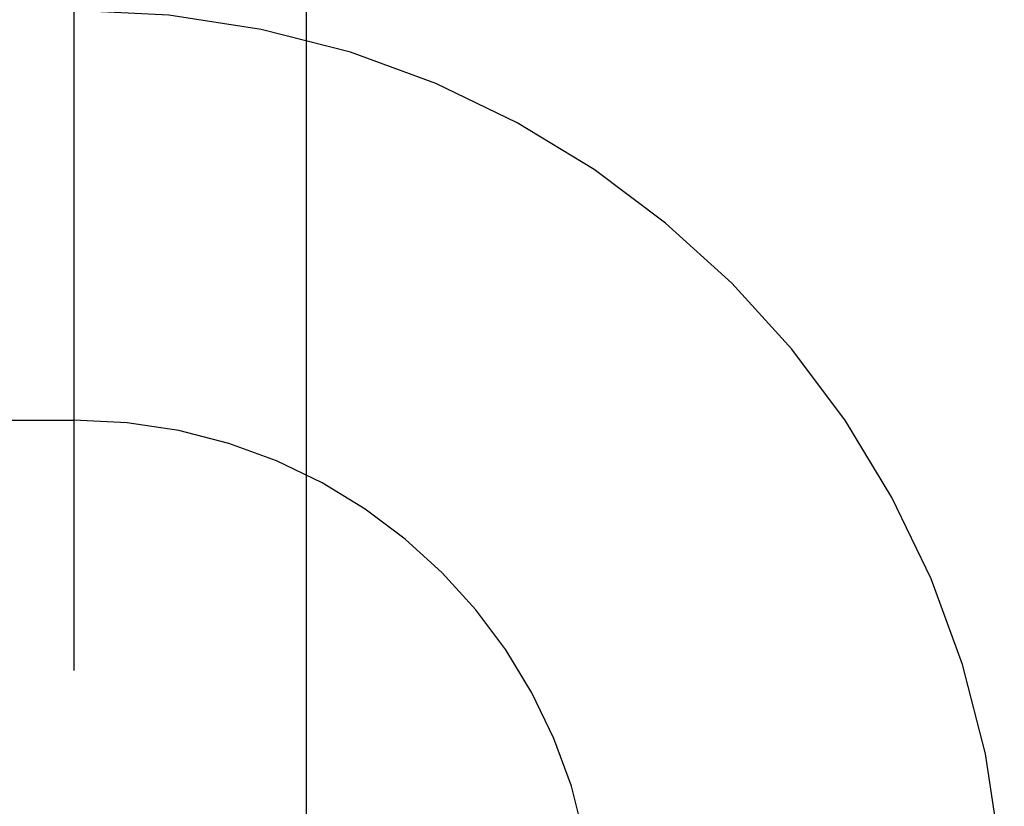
# Model space of a CAD drawing. Header units: inches. Extents: x 0 to 184, y 0 to 119.
# Tile 48 of 115: x 85.786 to 86.051, y 44.693 to 44.904. Entities that reach past the tile are written whole.
import ezdxf

# ---------------------------------------------------------------- set-up
doc = ezdxf.new("R2010")
doc.units = ezdxf.units.IN
doc.header["$LTSCALE"] = 10.121375
doc.header["$MEASUREMENT"] = 0
doc.linetypes.add('HIDDEN', pattern=[0.2, 0.1, -0.1])
doc.layers.add('DEFAULT_2', color=8, linetype='HIDDEN')

msp = doc.modelspace()

# ---------------------------------------------------------------- linework, layer by layer
at = {"layer": 'DEFAULT_2', "color": 8, "linetype": 'HIDDEN'}
for p, q in [((85.80079, 47.76579), (85.80079, 42.26528)), ((85.86329, 44.37089), (85.86329, 45.11394)), ((85.30079, 44.79661), (85.80079, 44.79661))]:
    msp.add_line(p, q, dxfattribs=at)
for radius in [0.25, 0.14]:
    msp.add_arc((85.80079, 44.65661), radius, 270, 90, dxfattribs=at)

doc.saveas('drawing.dxf')
